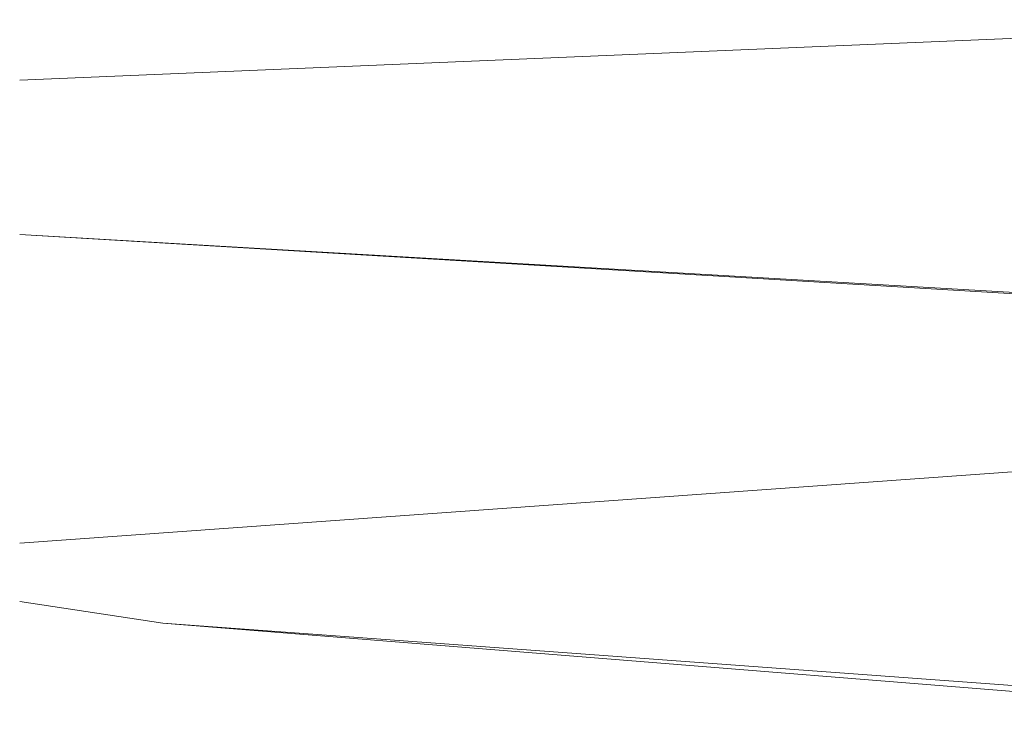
# Model space of a CAD drawing. Extents: x 169645 to 508157, y -5167 to 165945.
# Tile 1 of 130: x 258882 to 260824, y 4170 to 5560. Entities that reach past the tile are written whole.
import ezdxf

# ---------------------------------------------------------------- set-up
doc = ezdxf.new("R2010")
doc.units = 0
doc.header["$MEASUREMENT"] = 0
doc.layers.add('Maillage', color=7, linetype='Continuous')

msp = doc.modelspace()

# ---------------------------------------------------------------- linework, layer by layer
at = {"layer": 'Maillage', "linetype": 'Continuous', "lineweight": 20}
for p, q in [((258882.3, 5440.9), (261722, 5560)), ((258882.3, 5136.1), (262672.7, 4915.9)), ((262672.6, 4910.1), (258882.3, 5136.1)), ((258882.3, 4527.6), (262671.4, 4799.6)), ((259164.8, 4369.8), (261878.4, 4170))]:
    msp.add_line(p, q, dxfattribs=at)
at = {"layer": 'Maillage', "linetype": 'Continuous', "lineweight": 9}
for p, q in [((259164.8, 4369.8), (258882.3, 4412.3)), ((261412.2, 4189), (259164.8, 4369.8))]:
    msp.add_line(p, q, dxfattribs=at)

doc.saveas('drawing.dxf')
